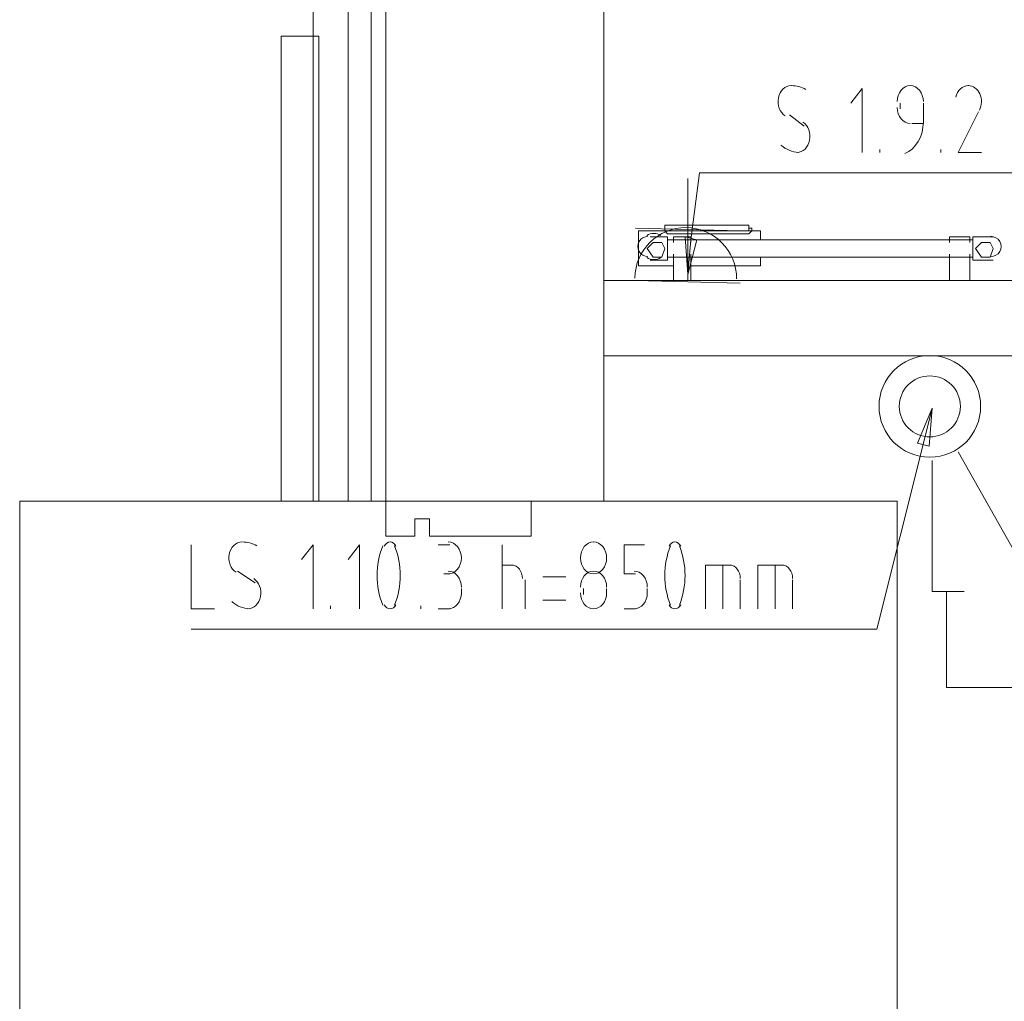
# Model space of a CAD drawing. Header units: millimetres. Extents: x 413 to 305578, y 115 to 38116.
# Tile 130 of 194: x 98678 to 100027, y 13954 to 15298. Entities that reach past the tile are written whole.
import ezdxf

# ---------------------------------------------------------------- set-up
doc = ezdxf.new("R2010")
doc.units = ezdxf.units.MM
for name, color, linetype in [('PDF _0', 1, 'Continuous'), ('PDF _PD-Socket', 1, 'Continuous'), ('PDF _PD-Socket Text', 1, 'Continuous'), ('PDF$_59-60$-$Floor$Plan$-$В_Этаж$02_Сводный$M-EQPM', 2, 'Continuous')]:
    doc.layers.add(name, color=color, linetype=linetype)
for name, color, linetype, true_color in [('PDF _PD-Lighting', 7, 'Continuous', 0xb80000), ('PDF _PD-Switches', 7, 'Continuous', 0x37dd00), ('PDF$_V$line_ifc_RVT-1-В_Этаж$02_Сводный$A-GENM', 7, 'Continuous', 0xdd6e6e), ('PDF$_V$line_ifc_RVT-1-В_Этаж$02_Сводный$A-PART', 7, 'Continuous', 0xdcdcdc), ('PDF$_V$line_ifc_RVT-1-В_Этаж$02_Сводный$A-WALL', 7, 'Continuous', 0xdcdcdc)]:
    doc.layers.add(name, color=color, linetype=linetype, true_color=true_color)

msp = doc.modelspace()

# ---------------------------------------------------------------- linework, layer by layer
at = {"layer": 'PDF _0', "lineweight": 0}
msp.add_lwpolyline([(99597.5, 14996.9), (99609.4, 15088.4), (99708.9, 15088.4), (100492.8, 15088.4)], dxfattribs=at)
at = {"layer": 'PDF _0', "color": 82, "lineweight": 0, "true_color": 0x37dd00}
msp.add_lwpolyline([(99915.8, 14718.4), (99852.1, 14463.7), (99752.6, 14463.7), (98913, 14463.7)], dxfattribs=at)
at = {"layer": 'PDF _PD-Lighting', "lineweight": 0}
msp.add_lwpolyline([(99947.6, 14515.4), (99947.6, 14384.1), (101232.9, 14384.1), (101232.9, 15235.6)], dxfattribs=at)
at = {"layer": 'PDF _PD-Socket', "lineweight": 0}
for points in [[(99593.5, 14941.2), (99593.5, 15080.5)], [(99665.1, 15008.8), (99521.8, 15012.8)], [(99665.1, 14937.2), (99521.8, 14941.2)]]:
    msp.add_lwpolyline(points, dxfattribs=at)
msp.add_arc((99590.4, 14943.8), 69.6, 359.5264, 179.5264, dxfattribs=at)
at = {"layer": 'PDF _PD-Socket Text', "lineweight": 0}
for points in [[(99832.2, 15116.3), (99832.2, 15203.8), (99816.3, 15183.9)], [(99884, 15183.9), (99884, 15176)], [(99899.9, 15156.1), (99915.8, 15156.1), (99915.8, 15183.9)], [(99991.4, 15172), (99963.5, 15116.3), (99995.4, 15116.3)], [(99732.7, 15168), (99752.6, 15152.1)], [(99856.1, 15116.3), (99856.1, 15120.3)], [(99939.7, 15116.3), (99939.7, 15120.3)], [(99593.5, 14949.1), (99597.5, 14996.9)]]:
    msp.add_lwpolyline(points, dxfattribs=at)
msp.add_lwpolyline([(99605.4, 14996.9), (99593.5, 14949.1), (99589.5, 15000.9)], close=True, dxfattribs=at)
for centre, radius, start, end in [((99734.5, 15164.5), 43.3, 61.8485, 89.0803), ((99969.3, 15185.9), 26.1, 333.6168, 24.042)]:
    msp.add_arc(centre, radius, start, end, dxfattribs=at)
for points in [[(99734.7, 15207.8), (99726.4, 15207.8), (99719.2, 15200.8), (99717.3, 15191)], [(99897.9, 15207.8), (99888, 15207.8), (99880, 15198), (99880, 15185.9)], [(99915.8, 15185.9), (99915.8, 15198), (99907.8, 15207.8), (99897.9, 15207.8)], [(99977.6, 15207.8), (99969.6, 15207.9), (99962.4, 15201.3), (99960.2, 15191.8)], [(99993.1, 15196.6), (99989.9, 15203.5), (99983.9, 15207.8), (99977.4, 15207.8)], [(99717.3, 15191), (99715.4, 15181.1), (99719.3, 15171), (99726.6, 15166.4)], [(99880, 15177.9), (99880, 15165.9), (99888, 15156.1), (99897.9, 15156.1)], [(99760.1, 15133.1), (99762, 15143), (99758.2, 15153.1), (99750.8, 15157.7)], [(99890.3, 15114.8), (99905.6, 15121.1), (99915.8, 15138.5), (99915.8, 15158.1)], [(99742.8, 15116.3), (99751, 15116.3), (99758.2, 15123.3), (99760.1, 15133.1)], [(99720.7, 15126.5), (99727.8, 15120.3), (99736.2, 15116.8), (99744.8, 15116.3)]]:
    msp.add_open_spline(points, degree=3, dxfattribs=at)
at = {"layer": 'PDF _PD-Switches', "lineweight": 0}
msp.add_lwpolyline([(99907.8, 14718.4), (99927.7, 14766.1), (99923.7, 14714.4)], close=True, dxfattribs=at)
for points in [[(99927.7, 14766.1), (99915.8, 14718.4)], [(99963.5, 14706.4), (100051.1, 14551.2), (100090.9, 14571.1)], [(99927.7, 14694.5), (99927.7, 14515.4), (99971.5, 14515.4)], [(98913, 14579.1), (98913, 14491.5), (98944.9, 14491.5)], [(99080.2, 14491.5), (99080.2, 14579.1), (99064.2, 14559.2)], [(99143.8, 14491.5), (99143.8, 14579.1), (99127.9, 14559.2)], [(99251.3, 14579.1), (99267.2, 14579.1)], [(99338.8, 14491.5), (99338.8, 14579.1)], [(99521.8, 14539.3), (99505.9, 14539.3), (99505.9, 14579.1), (99533.8, 14579.1)], [(99338.8, 14551.2), (99354.7, 14551.2)], [(99617.4, 14491.5), (99617.4, 14551.2), (99653.2, 14551.2)], [(99641.2, 14491.5), (99641.2, 14551.2)], [(99689, 14491.5), (99689, 14551.2), (99724.8, 14551.2)], [(99712.9, 14491.5), (99712.9, 14551.2)], [(98976.7, 14543.3), (99000.6, 14527.3)], [(99267.2, 14539.3), (99259.2, 14539.3)], [(99370.6, 14531.3), (99370.6, 14491.5)], [(99426.3, 14535.3), (99394.5, 14535.3)], [(99665.1, 14531.3), (99665.1, 14491.5)], [(99736.7, 14531.3), (99736.7, 14491.5)], [(99283.1, 14519.4), (99283.1, 14511.4)], [(99450.2, 14511.4), (99450.2, 14519.4)], [(99482.1, 14519.4), (99482.1, 14511.4)], [(99537.8, 14511.4), (99537.8, 14519.4)], [(99394.5, 14503.5), (99426.3, 14503.5)], [(99104, 14491.5), (99104, 14495.5)], [(99227.4, 14491.5), (99227.4, 14495.5)], [(99267.2, 14491.5), (99251.3, 14491.5)], [(99505.9, 14491.5), (99521.8, 14491.5)]]:
    msp.add_lwpolyline(points, dxfattribs=at)
for radius in [69.6, 41.8]:
    msp.add_circle((99924.7, 14768.7), radius, dxfattribs=at)
for centre, radius, start, end in [((98982.5, 14539.8), 43.3, 61.8485, 89.0803), ((99276.4, 14537.3), 108.7, 158.1093, 201.8907), ((99090.8, 14537.3), 108.7, 338.1093, 21.8907), ((99670.4, 14537.3), 108.7, 158.1093, 201.8907), ((99480.8, 14537.3), 108.7, 338.1093, 21.8907)]:
    msp.add_arc(centre, radius, start, end, dxfattribs=at)
for points in [[(98982.6, 14583.1), (98974.3, 14583), (98967.1, 14576.1), (98965.2, 14566.2)], [(99185.6, 14583.1), (99182.5, 14583.1), (99179.5, 14581), (99177.6, 14577.4)], [(99193.6, 14577.4), (99191.7, 14581), (99188.8, 14583.1), (99185.6, 14583.1)], [(99283.1, 14561.2), (99283.1, 14573.3), (99275.1, 14583.1), (99265.2, 14583.1)], [(99464.2, 14583.1), (99454.3, 14583.1), (99446.2, 14573.3), (99446.2, 14561.2)], [(99482.1, 14561.2), (99482.1, 14573.3), (99474, 14583.1), (99464.2, 14583.1)], [(99575.6, 14583.1), (99572.4, 14583.1), (99569.4, 14581), (99567.6, 14577.4)], [(99583.6, 14577.4), (99581.7, 14581), (99578.7, 14583.1), (99575.6, 14583.1)], [(98965.2, 14566.2), (98963.3, 14556.4), (98967.2, 14546.2), (98974.6, 14541.7)], [(99265.2, 14539.3), (99275.1, 14539.3), (99283.1, 14549.1), (99283.1, 14561.2)], [(99366.7, 14533.3), (99366.7, 14543.2), (99360.4, 14551.2), (99352.7, 14551.2)], [(99446.2, 14561.2), (99446.2, 14549.1), (99454.3, 14539.3), (99464.2, 14539.3)], [(99464.2, 14539.3), (99474, 14539.3), (99482.1, 14549.1), (99482.1, 14561.2)], [(99665.1, 14533.3), (99665.1, 14543.2), (99658.9, 14551.2), (99651.2, 14551.2)], [(99736.7, 14533.3), (99736.7, 14543.2), (99730.5, 14551.2), (99722.8, 14551.2)], [(99283.1, 14521.4), (99283.1, 14533.5), (99275.1, 14543.3), (99265.2, 14543.3)], [(99464.2, 14543.3), (99454.3, 14543.3), (99446.2, 14533.5), (99446.2, 14521.4)], [(99482.1, 14521.4), (99482.1, 14533.5), (99474, 14543.3), (99464.2, 14543.3)], [(99537.8, 14521.4), (99537.8, 14533.5), (99529.7, 14543.3), (99519.9, 14543.3)], [(99008.1, 14508.4), (99010, 14518.2), (99006.1, 14528.4), (98998.7, 14532.9)], [(99265.2, 14491.5), (99275.1, 14491.5), (99283.1, 14501.3), (99283.1, 14513.4)], [(99446.2, 14513.4), (99446.2, 14501.3), (99454.3, 14491.5), (99464.2, 14491.5)], [(99464.2, 14491.5), (99474, 14491.5), (99482.1, 14501.3), (99482.1, 14513.4)], [(99519.9, 14491.5), (99529.7, 14491.5), (99537.8, 14501.3), (99537.8, 14513.4)], [(98968.6, 14501.7), (98975.8, 14495.5), (98984.1, 14492), (98992.8, 14491.6)], [(98990.7, 14491.5), (98999, 14491.6), (99006.1, 14498.5), (99008.1, 14508.4)], [(99177.6, 14497.2), (99179.5, 14493.6), (99182.5, 14491.5), (99185.6, 14491.5)], [(99185.6, 14491.5), (99188.8, 14491.5), (99191.7, 14493.6), (99193.6, 14497.2)], [(99567.6, 14497.2), (99569.4, 14493.6), (99572.4, 14491.5), (99575.6, 14491.5)], [(99575.6, 14491.5), (99578.7, 14491.5), (99581.7, 14493.6), (99583.6, 14497.2)]]:
    msp.add_open_spline(points, degree=3, dxfattribs=at)
at = {"layer": 'PDF$_59-60$-$Floor$Plan$-$В_Этаж$02_Сводный$M-EQPM', "lineweight": 0}
for points in [[(99561.6, 15012.8), (99561.6, 15008.8), (99525.8, 15008.8), (99525.8, 14961.1), (99573.6, 14961.1)], [(99561.6, 15008.8), (99565.6, 15004.9), (99569.6, 15004.9), (99669.1, 15004.9), (99677, 15004.9), (99681, 15008.8), (99681, 15012.8)], [(99693, 14996.9), (99693, 15008.8), (99677, 15008.8)], [(99541.7, 14969), (99565.6, 14969), (99565.6, 15000.9), (99541.7, 15000.9)], [(99983.4, 14996.9), (99565.6, 14996.9)], [(99573.6, 14996.9), (99573.6, 15000.9), (99573.6, 14992.9)], [(99573.6, 15000.9), (99577.6, 15000.9), (99581.5, 15000.9), (99585.5, 15000.9), (99589.5, 15000.9), (99593.5, 15000.9), (99597.5, 15000.9)], [(99573.6, 15000.9), (99573.6, 15000.9)], [(99597.5, 14992.9), (99597.5, 15000.9), (99597.5, 14996.9)], [(99597.5, 15000.9), (99597.5, 15000.9)], [(99951.6, 14996.9), (99951.6, 15000.9), (99951.6, 14992.9)], [(99951.6, 15000.9), (99955.6, 15000.9), (99959.6, 15000.9), (99963.5, 15000.9), (99967.5, 15000.9), (99971.5, 15000.9), (99975.5, 15000.9), (99979.5, 15000.9)], [(99951.6, 15000.9), (99951.6, 15000.9)], [(99979.5, 14992.9), (99979.5, 15000.9), (99979.5, 14996.9)], [(99979.5, 15000.9), (99979.5, 15000.9)], [(100011.3, 15000.9), (99983.4, 15000.9), (99983.4, 14969), (100011.3, 14969)], [(99565.6, 14973), (99983.4, 14973)], [(99573.6, 14977), (99573.6, 14941.2), (99573.6, 14973)], [(99597.5, 14973), (99597.5, 14941.2), (99597.5, 14977)], [(99597.5, 14961.1), (99693, 14961.1), (99693, 14973)], [(99951.6, 14977), (99951.6, 14941.2), (99951.6, 14973)], [(99979.5, 14973), (99979.5, 14941.2), (99979.5, 14977)], [(99597.5, 14941.2), (99593.5, 14941.2), (99589.5, 14941.2), (99585.5, 14941.2), (99581.5, 14941.2), (99577.6, 14941.2), (99573.6, 14941.2)], [(99573.6, 14941.2), (99573.6, 14941.2)], [(99597.5, 14941.2), (99597.5, 14941.2)], [(99979.5, 14941.2), (99975.5, 14941.2), (99971.5, 14941.2), (99967.5, 14941.2), (99963.5, 14941.2), (99959.6, 14941.2), (99955.6, 14941.2), (99951.6, 14941.2)], [(99951.6, 14941.2), (99951.6, 14941.2)], [(99979.5, 14941.2), (99979.5, 14941.2)]]:
    msp.add_lwpolyline(points, dxfattribs=at)
for points in [[(99669.1, 15016.8), (99569.6, 15016.8), (99565.6, 15016.8), (99561.6, 15016.8), (99561.6, 15012.8), (99561.6, 15008.8), (99565.6, 15008.8), (99569.6, 15008.8), (99669.1, 15008.8), (99673.1, 15008.8), (99677, 15008.8), (99677, 15012.8), (99681, 15012.8), (99677, 15012.8), (99677, 15016.8), (99673.1, 15016.8)], [(99557.7, 14973), (99561.6, 14985), (99557.7, 14992.9), (99545.7, 14992.9), (99537.8, 14985), (99545.7, 14973)], [(99995.4, 14973), (100007.3, 14973), (100011.3, 14985), (100007.3, 14992.9), (99995.4, 14992.9), (99987.4, 14985)]]:
    msp.add_lwpolyline(points, close=True, dxfattribs=at)
for centre, radius, start, end in [((99538.7, 14987.6), 13.9, 89.9999, 270.0001), ((99546.7, 14987.6), 17.9, 56.9146, 123.0854), ((100008.3, 14987.6), 13.9, 269.9999, 90.0001), ((99546.7, 14987.6), 17.9, 236.9146, 303.0854)]:
    msp.add_arc(centre, radius, start, end, dxfattribs=at)
at = {"layer": 'PDF$_V$line_ifc_RVT-1-В_Этаж$02_Сводный$A-GENM', "lineweight": 0}
for points in [[(99036.4, 15275.4), (99036.4, 14638.8), (99088.1, 14638.8), (99088.1, 15275.4), (99040.4, 15275.4)], [(99880, 13739.5), (99880, 14638.8), (98678.3, 14638.8), (98678.3, 13739.5)]]:
    msp.add_lwpolyline(points, close=True, dxfattribs=at)
at = {"layer": 'PDF$_V$line_ifc_RVT-1-В_Этаж$02_Сводный$A-PART', "lineweight": 0}
msp.add_lwpolyline([(99478.1, 16417.5), (99478.1, 18757.2), (99386.6, 18757.2), (99386.6, 17213.3), (99179.6, 17213.3), (99179.6, 14638.8), (99159.7, 14638.8), (99159.7, 17213.3), (99179.6, 17213.3), (99179.6, 14638.8), (99478.1, 14638.8), (99478.1, 16377.7)], dxfattribs=at)
for points in [[(99159.7, 14638.8), (99159.7, 17495.8), (99127.9, 17495.8), (99127.9, 14638.8)], [(99127.9, 17213.3), (99080.2, 17213.3), (99080.2, 14638.8), (99127.9, 14638.8)], [(99219.4, 14614.9), (99239.3, 14614.9), (99239.3, 14591), (99378.6, 14591), (99378.6, 14638.8), (99179.6, 14638.8), (99179.6, 14591), (99219.4, 14591)]]:
    msp.add_lwpolyline(points, close=True, dxfattribs=at)
at = {"layer": 'PDF$_V$line_ifc_RVT-1-В_Этаж$02_Сводный$A-WALL', "lineweight": 0}
msp.add_lwpolyline([(99478.1, 16417.5), (99478.1, 18757.2), (99386.6, 18757.2), (99386.6, 17213.3), (99179.6, 17213.3), (99179.6, 14638.8), (99159.7, 14638.8), (99159.7, 17213.3), (99179.6, 17213.3), (99179.6, 14638.8), (99478.1, 14638.8), (99478.1, 16377.7)], dxfattribs=at)
for points in [[(99159.7, 14638.8), (99159.7, 17495.8), (99127.9, 17495.8), (99127.9, 14638.8)], [(99127.9, 17213.3), (99080.2, 17213.3), (99080.2, 14638.8), (99127.9, 14638.8)], [(100067, 14941.2), (99478.1, 14941.2), (99478.1, 14837.7), (100067, 14837.7)], [(99219.4, 14614.9), (99239.3, 14614.9), (99239.3, 14591), (99378.6, 14591), (99378.6, 14638.8), (99179.6, 14638.8), (99179.6, 14591), (99219.4, 14591)]]:
    msp.add_lwpolyline(points, close=True, dxfattribs=at)

doc.saveas('drawing.dxf')
